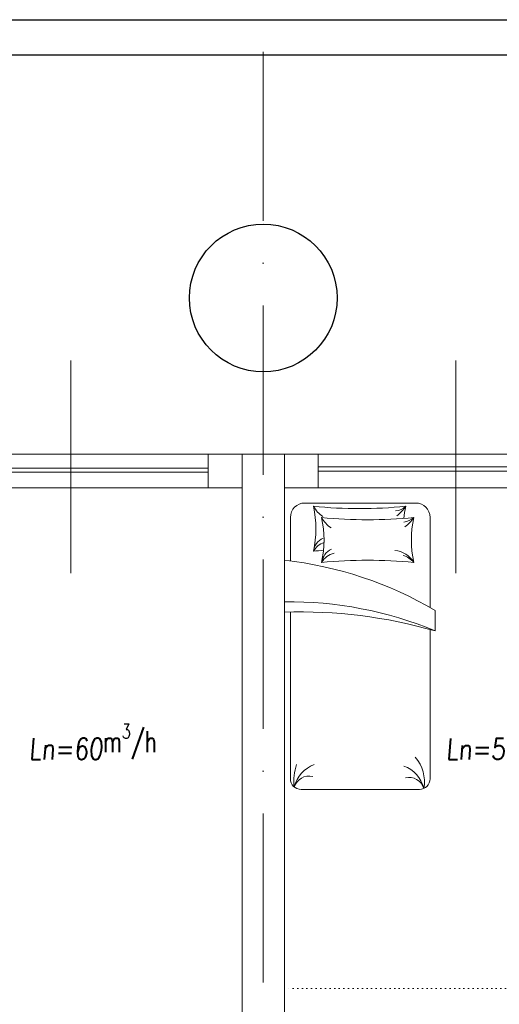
# Model space of a CAD drawing. Header units: millimetres. Extents: x -6513 to 30474, y -6915 to 65597.
# Tile 52 of 256: x -1269 to -929, y 6786 to 7485. Entities that reach past the tile are written whole.
import ezdxf

# ---------------------------------------------------------------- set-up
doc = ezdxf.new("R2010")
doc.units = ezdxf.units.MM
doc.linetypes.add('ACAD_ISO10W100', pattern=[18, 12, -3, 0, -3])
doc.linetypes.add('DOT', pattern=[6.35, 0, -6.35])
for name, color, linetype, lineweight in [('A_cienka', 8, 'Continuous', 5), ('A_meble', 8, 'Continuous', 0), ('A_osie', 8, 'ACAD_ISO10W100', 5), ('A_widok', 8, 'Continuous', 13), ('R-TABELKA', 8, 'Continuous', 25), ('wyburzenia', 8, 'DOT', 20)]:
    doc.layers.add(name, color=color, linetype=linetype, lineweight=lineweight)
doc.layers.add('DB_WM_nawiew-opis', color=8, linetype='Continuous')
doc.layers.add('DB_WM_odnośniki opis', color=8, linetype='Continuous')
doc.styles.add('ROMANSS', font='romans.shx', dxfattribs={"width": 0.8, "oblique": 5})

msp = doc.modelspace()

# ---------------------------------------------------------------- linework, layer by layer
at = {"layer": 'A_cienka', "ltscale": 10}
for p, q in [((-1232.946, 7092.253), (-1232.946, 7243.05)), ((-959.946, 7092.253), (-959.946, 7243.05))]:
    msp.add_line(p, q, dxfattribs=at)
at = {"layer": 'A_cienka'}
for p, q in [((-2791.446, 7176.652), (2345.554, 7176.652)), ((-2791.446, 7176.652), (4632.554, 7176.652)), ((-1330.446, 7166.809), (-1135.446, 7166.809)), ((-862.446, 7167.652), (-1057.446, 7167.652)), ((-1330.446, 7163.809), (-1135.446, 7163.809)), ((-862.446, 7164.652), (-1057.446, 7164.652)), ((-1651.446, 7152.652), (-1111.446, 7152.652)), ((-1081.446, 7152.652), (-541.446, 7152.652))]:
    msp.add_line(p, q, dxfattribs=at)
at = {"layer": 'A_meble'}
for p, q in [((-1067.017, 7141.985), (-988.277, 7141.985)), ((-1077.177, 7131.825), (-1077.177, 7100.859)), ((-978.117, 7131.825), (-978.117, 7067.784)), ((-1081.446, 7064.607), (-1081.446, 7101.355)), ((-1077.177, 6946.405), (-1077.177, 7064.266)), ((-974.543, 7065.7), (-974.543, 7051.266)), ((-978.117, 7052.273), (-978.117, 6946.405)), ((-985.737, 6938.785), (-1069.557, 6938.785))]:
    msp.add_line(p, q, dxfattribs=at)
for centre, radius, start, end in [((-1067.017, 7131.825), 10.16, 90, 180), ((-1028.129, 7474.679), 336.638, 264.427379, 275.572621), ((-1133.798, 7123.7), 74.698, 347.684598, 12.315402), ((-1043.26, 7149.154), 19.974, 208.470717, 237.208757), ((-1003.605, 7148.27), 11.887, 275.06749, 313.390733), ((-1017.213, 7153.929), 26.049, 306.437633, 326.711599), ((-922.46, 7123.7), 74.698, 167.684598, 174.433094), ((-988.277, 7131.825), 10.16, 0, 90), ((-1037.526, 7141.218), 19.974, 208.470717, 237.208757), ((-1022.394, 7466.744), 336.638, 264.427379, 275.572621), ((-1128.063, 7115.764), 74.698, 347.684598, 12.315402), ((-997.87, 7140.335), 11.887, 275.06749, 313.390733), ((-1011.479, 7145.993), 26.049, 306.437633, 326.711599), ((-916.725, 7115.764), 74.698, 167.684598, 192.315402), ((-1048.701, 7106.104), 12.231, 115.689677, 172.185309), ((-1048.87, 7100.934), 13.765, 109.158711, 150.234298), ((-1034.765, 6895.24), 214.118, 95.078074, 96.988963), ((-1042.243, 7097.656), 13.025, 116.527473, 170.382922), ((-1042.751, 7092.59), 14.302, 104.079646, 149.578832), ((-1004.48, 7091.437), 16.994, 29.600958, 85.215601), ((-1000.853, 7091.045), 14.195, 38.241147, 75.622311), ((-1110.125, 6837.273), 265.634, 59.308818, 83.802091), ((-1022.394, 6764.784), 336.638, 84.427379, 95.572621), ((-1078.335, 6801.319), 270.64, 67.448992, 90.658748), ((-1070.475, 6717.557), 347.223, 73.961511, 91.810763), ((-1035.49, 6944.159), 39.267, 161.66539, 184.935272), ((-1052.173, 6934.842), 23.093, 110.67864, 164.795541), ((-1008.882, 6944.216), 26.765, 350.036798, 40.821135), ((-1004.878, 6933.836), 23.093, 15.204459, 69.32136), ((-1069.557, 6946.405), 7.62, 180, 270), ((-1064.037, 6937.412), 10.882, 75.908556, 163.265736), ((-993.014, 6936.405), 10.882, 16.734264, 104.091444), ((-985.737, 6946.405), 7.62, 270, 0)]:
    msp.add_arc(centre, radius, start, end, dxfattribs=at)
at = {"layer": 'A_osie', "ltscale": 10}
msp.add_line((-1096.446, 5721.209), (-1096.446, 7473.268), dxfattribs=at)
at = {"layer": 'A_widok', "ltscale": 5}
for p, q in [((-1111.446, 6549.809), (-1111.446, 7176.652)), ((-1111.446, 7176.652), (-1081.446, 7176.652)), ((-1081.446, 6549.809), (-1081.446, 7176.652))]:
    msp.add_line(p, q, dxfattribs=at)
for points in [[(-1111.446, 7152.652), (-1135.446, 7152.652), (-1135.446, 7176.652), (-1111.446, 7176.652)], [(-1081.446, 7152.652), (-1057.446, 7152.652), (-1057.446, 7176.652), (-1081.446, 7176.652)]]:
    msp.add_lwpolyline(points, close=True, dxfattribs=at)
at = {"layer": 'DB_WM_odnośniki opis'}
msp.add_circle((-1096.446, 7287.418), 52.401, dxfattribs=at)
at = {"layer": 'R-TABELKA'}
for p, q in [((-3151.084, 7484.806), (8312.828, 7484.806)), ((-3026.084, 7459.806), (8287.828, 7459.806))]:
    msp.add_line(p, q, dxfattribs=at)
at = {"layer": 'wyburzenia', "ltscale": 0.5}
msp.add_line((-875.492, 6797.652), (-1081.446, 6797.652), dxfattribs=at)

# ---------------------------------------------------------------- texts
at = {"layer": 'DB_WM_nawiew-opis', "char_height": 15, "width": 191.2715, "attachment_point": 1, "style": 'ROMANSS'}
for s, insert in [('{\\Fsimplex|c238;Ln=60\\A1;\\Q0;\\W0.7;m\\H0.7x;\\S3^ ;\\H1.4286x;/h}', (-1262.695, 6985.353)), ('{\\Fsimplex|c238;Ln=50\\A1;\\Q0;\\W0.7;m\\H0.7x;\\S3^ ;\\H1.4286x;/h}', (-966.943, 6985.227))]:
    msp.add_mtext(s, dxfattribs=dict(at, insert=insert))

doc.saveas('drawing.dxf')
